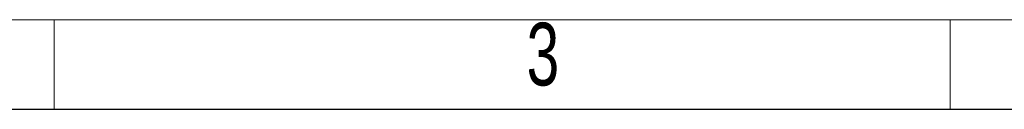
# Model space of a CAD drawing. Header units: millimetres. Extents: x 5 to 298, y 5 to 205.
# Tile 26 of 83: x 97 to 152, y 5 to 10. Entities that reach past the tile are written whole.
import ezdxf

# ---------------------------------------------------------------- set-up
doc = ezdxf.new("R2010")
doc.units = ezdxf.units.MM
doc.styles.add('SLDTEXTSTYLE1', font='TXT', dxfattribs={"width": 0.7})

msp = doc.modelspace()

# ---------------------------------------------------------------- linework, layer by layer
at = {"color": 7, "linetype": 'Continuous', "lineweight": 18}
for p, q in [((10, 10), (287, 10)), ((98.5, 10), (98.5, 5)), ((148.5, 5), (148.5, 10))]:
    msp.add_line(p, q, dxfattribs=at)
at = {"color": 7, "linetype": 'Continuous', "lineweight": 25}
msp.add_line((5, 5), (292, 5), dxfattribs=at)

# ---------------------------------------------------------------- texts
at = {"color": 7, "linetype": 'Continuous', "lineweight": 0, "insert": (125.7740651, 9.8297669), "char_height": 3.5, "attachment_point": 2, "style": 'SLDTEXTSTYLE1'}
msp.add_mtext('3', dxfattribs=at)

doc.saveas('drawing.dxf')
